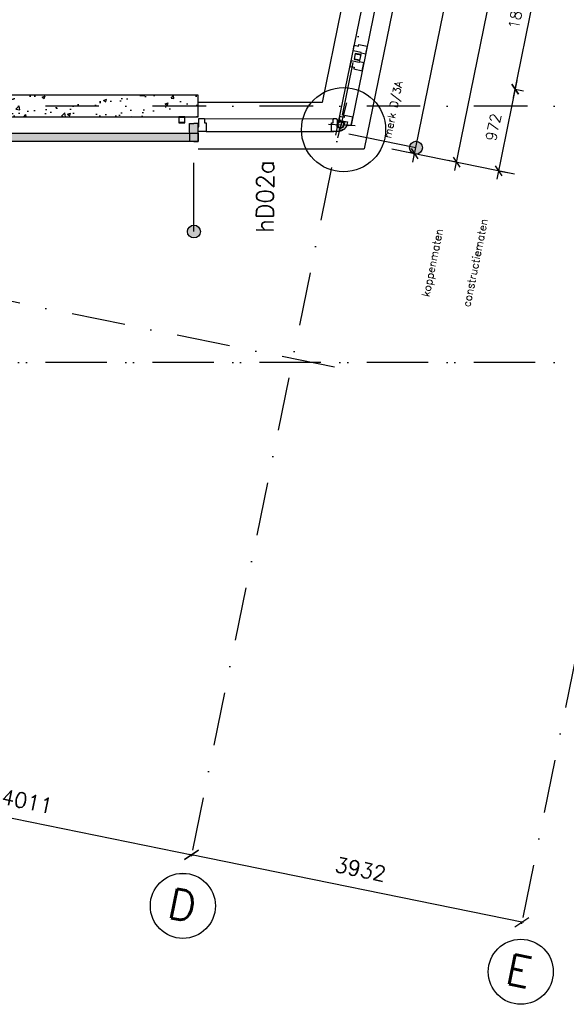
# Model space of a CAD drawing. Extents: x -171140 to 151546, y -8083 to 162438.
# Tile 8 of 96: x 21517 to 27896, y -8010 to 3474. Entities that reach past the tile are written whole.
import ezdxf
from ezdxf.enums import TextEntityAlignment as Align

# ---------------------------------------------------------------- set-up
doc = ezdxf.new("R2010")
doc.units = 0
doc.header["$LTSCALE"] = 50
doc.header["$MEASUREMENT"] = 0
doc.header["$PDMODE"] = 3
doc.header["$PDSIZE"] = 0.001
for name, pattern in [('DASHDOT', [25, 12.5, -6.25, 0, -6.25]), ('HIDDEN2', [0.1875, 0.125, -0.0625]), ('STRAM_0WT$0$DASHDOT', [25, 12.5, -6.25, 0, -6.25])]:
    doc.linetypes.add(name, pattern=pattern)
doc.layers.get('0').update_dxf_attribs({"linetype": 'CONTINUOUS'})
doc.layers.get('DEFPOINTS').update_dxf_attribs({"linetype": 'CONTINUOUS'})
for name, color, linetype in [('_DETAILNUMMERS', 4, 'CONTINUOUS'), ('_DETAILNUMMERSTEKST', 4, 'CONTINUOUS'), ('A--01A1_ACEER', 1, 'CONTINUOUS'), ('A--A21--_F123-', 9, 'CONTINUOUS'), ('A--A28--_F-2--', 7, 'CONTINUOUS'), ('A--L$7A-_STRAMIEN', 1, 'DASHDOT'), ('A--L$7A1-_STRAMIEN', 1, 'CONTINUOUS'), ('A--L$7A3-_STRAMIEN', 3, 'CONTINUOUS'), ('A--L21--', 3, 'CONTINUOUS'), ('A--L21--_F-2--', 7, 'CONTINUOUS'), ('A--L21A2_ISOLATIE', 1, 'CONTINUOUS'), ('A--L21A3_BUITENWAND', 3, 'CONTINUOUS'), ('A--L24AC1_TRAPPEN', 1, 'HIDDEN2'), ('A--L28--', 7, 'CONTINUOUS'), ('A--L28--_F-2--', 7, 'CONTINUOUS'), ('A--L31--', 2, 'CONTINUOUS'), ('A--L31--_F123-', 7, 'CONTINUOUS'), ('A--M$1A-_F123-', 1, 'CONTINUOUS'), ('A--T01A-18_TEKST', 1, 'CONTINUOUS'), ('STRAM_0WT$0$A--L$7A-_STRAM', 1, 'STRAM_0WT$0$DASHDOT'), ('STRAM_0WT$0$A--L$7A1-_STRA', 1, 'CONTINUOUS'), ('STRAM_0WT$0$A--L$7A3-_STRA', 3, 'CONTINUOUS'), ('STRAM_0WT$0$A--M$1A-_F123-', 1, 'CONTINUOUS'), ('STRAM_0WT$0$A--T$7A8-_STRA', 8, 'STRAM_0WT$0$DASHDOT'), ('TEKSTKOZIJNMERK', 2, 'CONTINUOUS'), ('X--LR---_CP', 7, 'CONTINUOUS')]:
    doc.layers.add(name, color=color, linetype=linetype)
doc.styles.add('ALFA-0_25', font='ROMANS')
doc.styles.add('B-01', font='SIMPLEX.SHX', dxfattribs={"width": 0.8, "height": 4.5})
doc.styles.add('HIEMSTRA', font='romans.shx')
doc.styles.add('STRAM_0WT$0$HIEMSTRA', font='romans.shx')
doc.dimstyles.new('STANDARD$0', dxfattribs={"dimscale": 50, "dimtxt": 2.5, "dimasz": 2, "dimexe": 2, "dimexo": 0, "dimgap": 2, "dimtad": 1, "dimdec": 0, "dimzin": 0, "dimtxsty": 'ALFA-0_25', "dimblk1": 'OBLIQUE', "dimblk2": 'OBLIQUE', "dimsah": 1, "dimcen": -3, "dimdle": 2, "dimclrd": 1, "dimclre": 1, "dimclrt": 2, "dimazin": 3, "dimtfac": 0.666667, "dimtofl": 0, "dimtmove": 0, "dimatfit": 3, "dimtvp": 0.833333, "dimtolj": 1, "dimtzin": 0})
doc.dimstyles.new('STRAM_0WT$0$STANDARD', dxfattribs={"dimscale": 70, "dimtxt": 2.5, "dimasz": 2, "dimexe": 0.3, "dimexo": 0.3, "dimgap": 2, "dimtad": 1, "dimdec": 0, "dimzin": 0, "dimtxsty": 'STRAM_0WT$0$HIEMSTRA', "dimblk1": 'STRAM_0WT$0$_OBLIQUE', "dimblk2": 'STRAM_0WT$0$_OBLIQUE', "dimsah": 1, "dimcen": -0.09, "dimdle": 0.3, "dimclrd": 1, "dimclre": 1, "dimclrt": 4, "dimazin": 3, "dimtfac": 1, "dimtdec": 4, "dimtix": 1, "dimtofl": 0, "dimtmove": 0, "dimatfit": 3, "dimtvp": 625, "dimtolj": 1, "dimtzin": 0})

# ---------------------------------------------------------------- blocks, each defined once
blk = doc.blocks.new('STRAM_0WT$0$_OBLIQUE')
at = {"color": 0, "linetype": 'BYBLOCK'}
blk.add_line((-0.5, -0.5), (0.5, 0.5), dxfattribs=at)
blk = doc.blocks.new('*D1393')
at = {"layer": 'DEFPOINTS', "color": 0, "linetype": 'CONTINUOUS'}
for p in [(-56022, -37703), (-52094, -38513), (-52092, -38503)]:
    blk.add_point(p, dxfattribs=at)
at = {"layer": 'STRAM_0WT$0$A--M$1A-_F123-', "color": 1, "linetype": 'CONTINUOUS'}
for p, q in [((-56044, -37708), (-52073, -38517)), ((-56026, -37723), (-56028, -37733)), ((-52096, -38524), (-52098, -38533))]:
    blk.add_line(p, q, dxfattribs=at)
at = {"layer": 'STRAM_0WT$0$A--M$1A-_F123-', "color": 1, "linetype": 'CONTINUOUS', "xscale": 140, "yscale": 140, "zscale": 140}
for p, rotation in [((-56024, -37712), 168.4862903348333), ((-52094, -38513), 348.4862903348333)]:
    blk.add_blockref('STRAM_0WT$0$_OBLIQUE', p, dxfattribs=dict(at, rotation=rotation))
at = {"layer": 'STRAM_0WT$0$A--M$1A-_F123-', "color": 4, "linetype": 'CONTINUOUS', "insert": (-54013, -37890), "char_height": 175, "attachment_point": 5, "rotation": 348.4863, "style": 'STRAM_0WT$0$HIEMSTRA'}
blk.add_mtext('\\A1;4011', dxfattribs=at)
blk = doc.blocks.new('*D1400')
at = {"layer": 'DEFPOINTS', "color": 0, "linetype": 'CONTINUOUS'}
for p in [(-52094, -38513), (-52092, -38503), (-48239, -39288)]:
    blk.add_point(p, dxfattribs=at)
at = {"layer": 'STRAM_0WT$0$A--M$1A-_F123-', "color": 1, "linetype": 'CONTINUOUS'}
for p, q in [((-48220, -39302), (-52114, -38509)), ((-52096, -38524), (-52098, -38533)), ((-48243, -39309), (-48245, -39318))]:
    blk.add_line(p, q, dxfattribs=at)
at = {"layer": 'STRAM_0WT$0$A--M$1A-_F123-', "color": 1, "linetype": 'CONTINUOUS', "xscale": 140, "yscale": 140, "zscale": 140}
for p, rotation in [((-52094, -38513), 168.4862903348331), ((-48241, -39298), 348.4862903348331)]:
    blk.add_blockref('STRAM_0WT$0$_OBLIQUE', p, dxfattribs=dict(at, rotation=rotation))
at = {"layer": 'STRAM_0WT$0$A--M$1A-_F123-', "color": 4, "linetype": 'CONTINUOUS', "insert": (-50122, -38682), "char_height": 175, "attachment_point": 5, "rotation": 348.4863, "style": 'STRAM_0WT$0$HIEMSTRA'}
blk.add_mtext('\\A1;3932', dxfattribs=at)
blk = doc.blocks.new('DETAILNR')
at = {"layer": '_DETAILNUMMERS'}
blk.add_circle((33, -23), 491, dxfattribs=at)
at = {"layer": 'X--LR---_CP'}
blk.add_point((0, 0), dxfattribs=at)
at = {"layer": '_DETAILNUMMERSTEKST', "style": 'ALFA-0_25'}
blk.add_attdef('DETAILNR', text='', height=200, rotation=90, dxfattribs=at).set_placement((-618, 224), align=Align.RIGHT)
blk = doc.blocks.new('*U891')
at = {"layer": 'A--A21--_F123-', "color": 2}
for points in [[(0, 0), (-50, 0), (-1, 210), (-51, 210)], [(-1, 210), (49, 210), (0, 0), (50, 0)]]:
    blk.add_solid(points, dxfattribs=at)
at = {"layer": 'A--L21--_F-2--', "color": 3, "linetype": 'CONTINUOUS'}
for points in [[(0, 0), (-50, 0), (-51, 210), (-1, 210)], [(0, 0), (50, 0), (49, 210), (-1, 210)]]:
    blk.add_lwpolyline(points, dxfattribs=at)
blk = doc.blocks.new('Q020607-')
at = {"layer": 'A--A28--_F-2--', "color": 3}
for points in [[(-31, 31), (-35, -35), (-35, 35)], [(-31, 31), (-35, 35), (35, 35)], [(-31, 31), (-31, -31), (-35, -35)], [(35, 35), (31, 31), (-31, 31)], [(35, 35), (35, -35), (31, 31)], [(35, -35), (31, -31), (31, 31)], [(35, -35), (-35, -35), (-31, -31)], [(35, -35), (-31, -31), (31, -31)]]:
    blk.add_solid(points, dxfattribs=at)
at = {"layer": 'A--L28--_F-2--', "color": 3, "linetype": 'CONTINUOUS'}
blk.add_lwpolyline([(-35, -35), (-31, -31), (-31, 31), (31, 31), (31, -31), (-31, -31), (-35, -35), (35, -35), (35, 35), (-35, 35)], close=True, dxfattribs=at)
at = {"layer": 'X--LR---_CP', "color": 4, "linetype": 'CONTINUOUS'}
for p in [(-35, 0), (0, 0), (35, 0)]:
    blk.add_point(p, dxfattribs=at)
blk = doc.blocks.new('_OBLIQUE')
at = {"color": 0, "linetype": 'BYBLOCK'}
blk.add_line((-0.5, -0.5), (0.5, 0.5), dxfattribs=at)
blk = doc.blocks.new('*D578')
at = {"layer": 'A--M$1A-_F123-', "color": 1, "linetype": 'CONTINUOUS'}
for p, q in [((27280, 2567), (27679, 4527)), ((27659, 4429), (27757, 4409)), ((27300, 2665), (27398, 2645))]:
    blk.add_line(p, q, dxfattribs=at)
at = {"layer": 'DEFPOINTS', "color": 0, "linetype": 'CONTINUOUS'}
for p in [(27659, 4429), (27659, 4429), (27300, 2665)]:
    blk.add_point(p, dxfattribs=at)
at = {"layer": 'A--M$1A-_F123-', "color": 1, "linetype": 'CONTINUOUS', "xscale": 100, "yscale": 100, "zscale": 100}
for p, rotation in [((27659, 4429), 78.486290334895), ((27300, 2665), 258.486290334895)]:
    blk.add_blockref('_OBLIQUE', p, dxfattribs=dict(at, rotation=rotation))
at = {"layer": 'A--M$1A-_F123-', "color": 2, "linetype": 'CONTINUOUS', "insert": (27320, 3579), "char_height": 125, "attachment_point": 5, "rotation": 78.4863, "style": 'ALFA-0_25'}
blk.add_mtext('\\A1;1800', dxfattribs=at)
blk = doc.blocks.new('*D585')
at = {"layer": 'A--M$1A-_F123-', "color": 1, "linetype": 'CONTINUOUS'}
for p, q in [((26596, 1714), (29696, 16930)), ((29676, 16832), (29578, 16852)), ((26616, 1812), (26518, 1832))]:
    blk.add_line(p, q, dxfattribs=at)
at = {"layer": 'DEFPOINTS', "color": 0, "linetype": 'CONTINUOUS'}
for p in [(29676, 16832), (29676, 16832), (26616, 1812)]:
    blk.add_point(p, dxfattribs=at)
at = {"layer": 'A--M$1A-_F123-', "color": 1, "linetype": 'CONTINUOUS', "xscale": 100, "yscale": 100, "zscale": 100}
for p, rotation in [((29676, 16832), 78.48629033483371), ((26616, 1812), 258.4862903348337)]:
    blk.add_blockref('_OBLIQUE', p, dxfattribs=dict(at, rotation=rotation))
at = {"layer": 'A--M$1A-_F123-', "color": 2, "linetype": 'CONTINUOUS', "insert": (27987, 9354), "char_height": 125, "attachment_point": 5, "rotation": 78.4863, "style": 'ALFA-0_25'}
blk.add_mtext('\\A1;15329', dxfattribs=at)
blk = doc.blocks.new('*D586')
at = {"layer": 'A--M$1A-_F123-', "color": 1, "linetype": 'CONTINUOUS'}
for p, q in [((27320, 2763), (27086, 1614)), ((27300, 2665), (27398, 2645)), ((27106, 1712), (27204, 1692))]:
    blk.add_line(p, q, dxfattribs=at)
at = {"layer": 'DEFPOINTS', "color": 0, "linetype": 'CONTINUOUS'}
for p in [(27300, 2665), (27106, 1712), (27106, 1712)]:
    blk.add_point(p, dxfattribs=at)
at = {"layer": 'A--M$1A-_F123-', "color": 1, "linetype": 'CONTINUOUS', "xscale": 100, "yscale": 100, "zscale": 100}
for p, rotation in [((27300, 2665), 78.48629033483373), ((27106, 1712), 258.4862903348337)]:
    blk.add_blockref('_OBLIQUE', p, dxfattribs=dict(at, rotation=rotation))
at = {"layer": 'A--M$1A-_F123-', "color": 2, "linetype": 'CONTINUOUS', "insert": (27044, 2221), "char_height": 125, "attachment_point": 5, "rotation": 78.4863, "style": 'ALFA-0_25'}
blk.add_mtext('\\A1;972', dxfattribs=at)
blk = doc.blocks.new('*D587')
at = {"layer": 'A--M$1A-_F123-', "color": 1, "linetype": 'CONTINUOUS'}
for p, q in [((26106, 1814), (29206, 17030)), ((29186, 16932), (29088, 16952)), ((26126, 1912), (26028, 1931))]:
    blk.add_line(p, q, dxfattribs=at)
at = {"layer": 'DEFPOINTS', "color": 0, "linetype": 'CONTINUOUS'}
for p in [(29186, 16932), (29186, 16932), (26126, 1912)]:
    blk.add_point(p, dxfattribs=at)
at = {"layer": 'A--M$1A-_F123-', "color": 1, "linetype": 'CONTINUOUS', "xscale": 100, "yscale": 100, "zscale": 100}
for p, rotation in [((29186, 16932), 78.48629033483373), ((26126, 1912), 258.4862903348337)]:
    blk.add_blockref('_OBLIQUE', p, dxfattribs=dict(at, rotation=rotation))
at = {"layer": 'A--M$1A-_F123-', "color": 2, "linetype": 'CONTINUOUS', "insert": (27497, 9454), "char_height": 125, "attachment_point": 5, "rotation": 78.4863, "style": 'ALFA-0_25'}
blk.add_mtext('\\A1;156k+v', dxfattribs=at)
blk = doc.blocks.new('STRAM_0WT')
at = {"layer": 'STRAM_0WT$0$A--L$7A-_STRAM'}
for p, q in [((-50424.986, -32826.613), (-70157.049, -28807.162)), ((-46924.986, -29779.618), (-61052.659, -29779.618)), ((-46924.986, -32769.618), (-70522.993, -32769.618))]:
    blk.add_line(p, q, dxfattribs=at)
at = {"layer": 'STRAM_0WT$0$A--L$7A1-_STRA'}
for centre in [(-52195.92, -39108.47), (-48252.16, -39877.033)]:
    blk.add_circle(centre, 379.497, dxfattribs=at)
at = {"layer": 'STRAM_0WT$0$A--T$7A8-_STRA', "color": 8}
for p, q in [((-43474.365, 3799.966), (-52138.464, -38733.347)), ((-39621.489, 3015.129), (-48281.544, -39498.332))]:
    blk.add_line(p, q, dxfattribs=at)
at = {"layer": 'STRAM_0WT$0$A--L$7A3-_STRA', "style": 'STRAM_0WT$0$HIEMSTRA'}
for s, p in [('D', (-52390.313, -39239.879)), ('E', (-48446.554, -40008.442))]:
    blk.add_text(s, height=350, rotation=348.5, dxfattribs=at).set_placement(p)
at = {"layer": 'STRAM_0WT$0$A--M$1A-_F123-', "linetype": 'CONTINUOUS'}
for p1, distance, picture, middle in [((-56021.921, -37702.847), -9.616, '*D1393', (-54013.288, -37889.65)), ((-48238.758, -39288.289), 9.616, '*D1400', (-50121.706, -38682.371))]:
    dim = blk.add_aligned_dim(p1=p1, p2=(-52091.635, -38503.452), distance=distance, dimstyle='STRAM_0WT$0$STANDARD', dxfattribs=at)
    dim.commit()
    dim.dimension.update_dxf_attribs({"geometry": picture, "text_midpoint": middle})

msp = doc.modelspace()

# ---------------------------------------------------------------- hatches: boundary and pattern name
at = {"layer": 'A--L21A2_ISOLATIE', "linetype": 'CONTINUOUS', "ltscale": 10}
h = msp.add_hatch(dxfattribs=at)
h.set_pattern_fill('AR-CONC', color=256, scale=50, style=0)
h.set_pattern_definition([(50, (-1344.1, 273.75), (358.63, -31.376), [37.5, -412.5]), (355, (-1344.1, 273.75), (-69.3757, 376.096), [30, -330]), (100.4514, (-1314.22, 271.13), (289.2547, 344.72), [31.87, -350.571]), (46.1842, (-1344.1, 373.75), (533.6205, -82.7595), [56.25, -618.75]), (96.6356, (-1299.64, 366.85), (467.331, 487.059), [47.805, -525.856]), (351.1842, (-1344.1, 373.75), (467.331, 487.059), [45, -495]), (21, (-1294.1, 348.75), (298.4535, -201.3094), [37.5, -412.5]), (326, (-1294.1, 348.75), (121.6577, 362.575), [30, -330]), (71.4514, (-1269.24, 331.97), (420.1113, 161.2652), [31.87, -350.571]), (37.5, (-1344.11, 273.75), (6.0799, 166.4469), [0, -326, 0, -335, 0, -331.25]), (7.5, (-1344.1, 273.75), (131.5348, 197.2059), [0, -191, 0, -318.5, 0, -126.25]), (327.5, (-1455.61, 273.75), (266.9112, -11.27744), [0, -125, 0, -390, 0, -517.5]), (317.5, (-1505.6, 273.75), (291.593, 50.0525), [0, -162.5, 0, -259, 0, -367.5])])
h.paths.add_polyline_path([(16633.7, 2592.2), (16582.8, 2342.2), (23600.1, 2342.2), (23600.1, 2592.2)])
at = {"layer": 'A--L21A3_BUITENWAND', "linetype": 'CONTINUOUS'}
h = msp.add_hatch(color=256, dxfattribs=at)
edge = h.paths.add_edge_path()
edge.add_arc((26141.6, 1980.6), 75, 0, 360)
h = msp.add_hatch(color=256, dxfattribs=at)
edge = h.paths.add_edge_path()
edge.add_arc((23550.1, 1003.2), 75, 0, 360)
at = {"layer": 'A--L31--', "linetype": 'CONTINUOUS', "ltscale": 10}
msp.add_hatch(color=256, dxfattribs=at).paths.add_polyline_path([(23600.7, 2051.9), (16654.5, 2051.9), (16654.5, 2152.2), (23600.7, 2152.2)])

# ---------------------------------------------------------------- linework, layer by layer
at = {"layer": 'A--01A1_ACEER', "linetype": 'CONTINUOUS'}
msp.add_line((28608.5, 17043.9), (25537.6, 1968.6), dxfattribs=at)
at = {"layer": 'A--01A1_ACEER', "linetype": 'CONTINUOUS', "extrusion": (2.00201e-05, 3.55176e-05, 1)}
for p, q in [((25331, 2503.7, 0), (25225.6, 2096, 0)), ((25122.6, 2256.4, 0), (25430.6, 2240.3, -20))]:
    msp.add_line(p, q, dxfattribs=at)
at = {"layer": 'A--01A1_ACEER', "extrusion": (2.00201e-05, 3.55176e-05, 1), "elevation": 0.6}
msp.add_lwpolyline([(25220.6, 2216.2), (25225, 2303.6), (25309.7, 2281.6), (25302.2, 2252.5), (25337.6, 2243.8), (25303, 2197.3), (25248.7, 2178.2), (25250.6, 2214.7), (25220.6, 2216.2)], close=True, dxfattribs=at)
at = {"layer": 'A--A28--_F-2--', "color": 3}
for points in [[(25418.6, 3012.3), (25432.6, 3080.9), (25435.4, 3076.7)], [(25418.6, 3012.3), (25435.4, 3076.7), (25422.8, 3015.1)], [(25418.6, 3012.3), (25422.8, 3015.1), (25484.4, 3002.6)], [(25487.2, 2998.3), (25418.6, 3012.3), (25484.4, 3002.6)], [(25496.9, 3064.1), (25432.6, 3080.9), (25501.2, 3066.9)], [(25496.9, 3064.1), (25435.4, 3076.7), (25432.6, 3080.9)], [(25487.2, 2998.3), (25484.4, 3002.6), (25496.9, 3064.1)], [(25496.9, 3064.1), (25501.2, 3066.9), (25487.2, 2998.3)]]:
    msp.add_solid(points, dxfattribs=at)
at = {"layer": 'A--A28--_F-2--', "color": 3, "linetype": 'CONTINUOUS', "extrusion": (2.00201e-05, 3.55176e-05, 1)}
for points in [[(25231.2, 2250.7, 0.6), (25227.2, 2250.9, 0.6), (25234.4, 2263.6, 0.6), (25230.8, 2265.3, 0.6)], [(25233.1, 2237.6, 0.6), (25229.3, 2236.2, 0.6), (25231.2, 2250.7, 0.6), (25227.2, 2250.9, 0.6)], [(25239.9, 2226.2, 0.6), (25236.9, 2223.5, 0.6), (25233.1, 2237.6, 0.6), (25229.3, 2236.2, 0.6)], [(25234.4, 2263.6, 0.6), (25230.8, 2265.3, 0.6), (25242.4, 2274.2, 0.6), (25239.7, 2277.2, 0.6)], [(25250.5, 2218.2, 0.6), (25248.8, 2214.6, 0.6), (25239.9, 2226.2, 0.6), (25236.9, 2223.5, 0.6)], [(25242.4, 2274.2, 0.6), (25239.7, 2277.2, 0.6), (25253.8, 2281, 0.6), (25252.5, 2284.8, 0.6)], [(25263.4, 2214.9, 0.6), (25263.2, 2210.9, 0.6), (25250.5, 2218.2, 0.6), (25248.8, 2214.6, 0.6)], [(25253.8, 2281, 0.6), (25252.5, 2284.8, 0.6), (25266.9, 2283, 0.6), (25267.1, 2286.9, 0.6)], [(25276.5, 2216.9, 0.6), (25277.9, 2213.1, 0.6), (25263.4, 2214.9, 0.6), (25263.2, 2210.9, 0.6)], [(25266.9, 2283, 0.6), (25267.1, 2286.9, 0.6), (25279.8, 2279.7, 0.6), (25281.5, 2283.3, 0.6)], [(25288, 2223.7, 0.6), (25290.6, 2220.7, 0.6), (25276.5, 2216.9, 0.6), (25277.9, 2213.1, 0.6)], [(25279.8, 2279.7, 0.6), (25281.5, 2283.3, 0.6), (25290.5, 2271.7, 0.6), (25293.4, 2274.4, 0.6)], [(25295.9, 2234.3, 0.6), (25299.5, 2232.6, 0.6), (25288, 2223.7, 0.6), (25290.6, 2220.7, 0.6)], [(25290.5, 2271.7, 0.6), (25293.4, 2274.4, 0.6), (25297.3, 2260.3, 0.6), (25301, 2261.7, 0.6)], [(25299.2, 2247.2, 0.6), (25303.2, 2247, 0.6), (25295.9, 2234.3, 0.6), (25299.5, 2232.6, 0.6)], [(25297.3, 2260.3, 0.6), (25301, 2261.7, 0.6), (25299.2, 2247.2, 0.6), (25303.2, 2247, 0.6)]]:
    msp.add_solid(points, dxfattribs=at)
at = {"layer": 'A--L$7A-_STRAMIEN'}
for p, q in [((25192, -579.8), (5459.9, 3439.7)), ((27532.8, -522.8), (5094, -522.8))]:
    msp.add_line(p, q, dxfattribs=at)
at = {"layer": 'A--L$7A1-_STRAMIEN'}
for centre in [(23421.1, -6861.6), (27364.8, -7630.2)]:
    msp.add_circle(centre, 379.5, dxfattribs=at)
at = {"layer": 'A--L21--'}
msp.add_lwpolyline([(25490.1, 4691.1), (25045.8, 2509.9), (23600.1, 2509.9)], dxfattribs=at)
at = {"layer": 'A--L21A2_ISOLATIE', "color": 2, "linetype": 'CONTINUOUS', "ltscale": 10}
msp.add_lwpolyline([(16633.7, 2592.2), (16582.8, 2342.2), (23600.1, 2342.2), (23600.1, 2592.2)], close=True, dxfattribs=at)
at = {"layer": 'A--L21A3_BUITENWAND', "linetype": 'CONTINUOUS'}
for p, q in [((26141.6, 1980.6), (25357.7, 2140.2)), ((23550.1, 1003.2, 0), (23550.2, 1803.2, 0))]:
    msp.add_line(p, q, dxfattribs=at)
for centre in [(26141.6, 1980.6), (23550.1, 1003.2, 0)]:
    msp.add_circle(centre, 75, dxfattribs=at)
at = {"layer": 'A--L28--_F-2--', "color": 3, "linetype": 'CONTINUOUS'}
msp.add_lwpolyline([(25432.6, 3080.9), (25435.4, 3076.7), (25496.9, 3064.1), (25484.4, 3002.6), (25422.8, 3015.1), (25435.4, 3076.7), (25432.6, 3080.9), (25418.6, 3012.3), (25487.2, 2998.3), (25501.2, 3066.9)], close=True, dxfattribs=at)
at = {"layer": 'A--L28--_F-2--', "color": 3, "linetype": 'CONTINUOUS', "extrusion": (2.00201e-05, 3.55176e-05, 1), "elevation": 0.6}
msp.add_lwpolyline([(25267.1, 2286.9, 1), (25263.2, 2210.9, 1), (25267.1, 2286.9), (25266.9, 2283, -1), (25263.4, 2214.9, -1), (25266.9, 2283)], format="xyb", close=True, dxfattribs=at)
at = {"layer": 'A--L31--', "color": 3, "extrusion": (2.00201e-05, 3.55176e-05, 1)}
for p, q in [((25337.6, 2243.8, 0), (25348.4, 2241, 0)), ((25348.2, 2240, 0), (25338.4, 2242.6, 0)), ((25348.4, 2241, 0), (25348.2, 2240, 0)), ((25248.3, 2178.2, 0), (25247.7, 2167.1, 0)), ((25247.7, 2167.1, 0), (25248.7, 2167.1, 0)), ((25248.7, 2167.1, 0), (25249.2, 2177.1, 0))]:
    msp.add_line(p, q, dxfattribs=at)
at = {"layer": 'A--L31--', "color": 2, "linetype": 'CONTINUOUS'}
for points in [[(25408.1, 3111.4), (25421.1, 3175.1), (25471.1, 3164.9), (25475.3, 3185.5), (25572.3, 3165.7), (25557.7, 3094.2), (25553.3, 3072.6), (25538.6, 3075.6), (25500.4, 3083.4), (25502.2, 3092.2)], [(25384.2, 2993.8), (25371.2, 2930.1), (25421.2, 2919.9), (25417, 2899.3), (25514, 2879.6), (25528.5, 2951.1), (25532.9, 2972.7), (25518.2, 2975.7), (25480, 2983.4), (25478.2, 2974.6)]]:
    msp.add_lwpolyline(points, close=True, dxfattribs=at)
at = {"layer": 'A--L31--', "color": 2, "linetype": 'CONTINUOUS', "extrusion": (0.00024806, -0.000302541, 1), "elevation": 5.2}
msp.add_lwpolyline([(23608, 2320.6), (23673, 2320.8), (23673.2, 2269.8), (23694.2, 2269.9), (23694.5, 2170.9), (23621.5, 2170.6), (23599.5, 2170.5), (23599.5, 2185.5), (23599.4, 2224.5), (23608.4, 2224.6)], close=True, dxfattribs=at)
at = {"layer": 'A--L31--', "color": 2, "linetype": 'CONTINUOUS', "extrusion": (1.0571e-18, 3.60291e-05, 1), "elevation": 0.1}
msp.add_lwpolyline([(25210.6, 2320.4), (25220.7, 2307.9), (25220.8, 2220.4), (25250.8, 2220.3), (25250.8, 2185.4), (25250.8, 2170.4), (25155.8, 2170.4), (25155.8, 2269.4), (25176.6, 2269.4), (25176.6, 2320.4)], close=True, dxfattribs=at)
at = {"layer": 'A--L31--', "color": 2, "linetype": 'CONTINUOUS', "extrusion": (1.08161e-05, -2.20326e-06, 1), "elevation": 0.3}
msp.add_lwpolyline([(25245.3, 2312.1), (25255.5, 2299.7), (25341.3, 2282.1), (25335.3, 2252.7), (25369.6, 2245.8), (25384.3, 2242.8), (25403.2, 2335.8), (25306.2, 2355.6), (25302.1, 2335.3), (25252.1, 2345.4)], close=True, dxfattribs=at)
at = {"layer": 'A--L31--', "linetype": 'CONTINUOUS', "ltscale": 10}
msp.add_lwpolyline([(23600.7, 2051.9), (16654.5, 2051.9), (16654.5, 2152.2), (23600.7, 2152.2)], close=True, dxfattribs=at)
at = {"layer": 'A--L31--', "color": 3, "extrusion": (2.00201e-05, 3.55176e-05, 1)}
for radius, start, end in [(98.6, 272.31065, 340.4771), (99.6, 272.25857, 340.52761)]:
    msp.add_arc((25244.7, 2276.7, 0.6), radius, start, end, dxfattribs=at)
at = {"layer": 'A--L31--_F123-', "color": 1, "linetype": 'CONTINUOUS'}
for p, q in [((25207.6, 2127.2), (27871.2, 15203.5)), ((28000.8, 15089.4), (25384.3, 2242.8)), ((23673, 2320.8, 0.1), (25182.6, 2319.6, 0.1)), ((23694.5, 2170.9, 0), (25183.2, 2169.6, 0)), ((23600.7, 1969.5, -10.6), (25537.6, 1968.6, 9.1))]:
    msp.add_line(p, q, dxfattribs=at)
at = {"layer": 'A--M$1A-_F123-', "linetype": 'CONTINUOUS'}
msp.add_line((27290.7, 1674.3), (25859.6, 1965.8), dxfattribs=at)
at = {"layer": 'X--LR---_CP', "color": 4, "linetype": 'CONTINUOUS'}
for p in [(25452.9, 3005.3), (25459.8, 3039.6), (25466.9, 3073.9)]:
    msp.add_point(p, dxfattribs=at)
at = {"layer": 'X--LR---_CP', "color": 4, "linetype": 'CONTINUOUS', "extrusion": (2.00201e-05, 3.55176e-05, 1)}
msp.add_point((25265.2, 2248.9, 0), dxfattribs=at)
at = {"layer": 'X--LR---_CP', "linetype": 'CONTINUOUS'}
for p in [(25357.7, 2140.2), (23550.2, 1803.2, 0)]:
    msp.add_point(p, dxfattribs=at)

# ---------------------------------------------------------------- block references
at = {"layer": 'A--L21--', "linetype": 'CONTINUOUS'}
msp.add_blockref('*U891', (23550.7, 2052.1, 0), dxfattribs=at)
at = {"layer": 'A--L21A2_ISOLATIE', "linetype": 'CONTINUOUS', "ltscale": 10}
ref = msp.add_blockref('DETAILNR', (25263.4, 2214.9, 0), dxfattribs=dict(at, rotation=359.4938626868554))
ref.add_attrib('DETAILNR', 'hD02a', dxfattribs={"layer": '_DETAILNUMMERSTEKST', "height": 200, "rotation": 89.49386, "style": 'ALFA-0_25'}).set_placement((24484.2, 1833.8), align=Align.RIGHT)
at = {"layer": 'A--L24AC1_TRAPPEN'}
msp.add_blockref('STRAM_0WT', (75617, 32246.9), dxfattribs=at)
at = {"layer": 'A--L28--'}
msp.add_blockref('Q020607-', (23410.7, 2307.2), dxfattribs=at)

# ---------------------------------------------------------------- texts
at = {"layer": 'A--L$7A3-_STRAMIEN', "style": 'HIEMSTRA'}
for s, p in [('D', (23226.7, -6993)), ('E', (27170.4, -7761.6))]:
    msp.add_text(s, height=350, rotation=348.5, dxfattribs=at).set_placement(p)
at = {"layer": 'A--T01A-18_TEKST', "style": 'HIEMSTRA'}
for s, p in [('constructiematen', (26772, 117.2)), ('koppenmaten', (26296.3, 235.1))]:
    msp.add_text(s, height=90, rotation=78.48629, dxfattribs=at).set_placement(p)
at = {"layer": 'TEKSTKOZIJNMERK', "style": 'B-01'}
msp.add_text('merk D/3A', height=90, rotation=78.48629, dxfattribs=at).set_placement((25849.5, 2083.5, -1))

# ---------------------------------------------------------------- dimensions: what is measured, and where the dimension line sits
at = {"layer": 'A--M$1A-_F123-', "linetype": 'CONTINUOUS'}
dim = msp.add_aligned_dim(p1=(26126.1, 1911.5), p2=(29185.8, 16932), distance=0, text='156k+v', dimstyle='STANDARD$0', dxfattribs=at)
dim.commit()
dim.dimension.update_dxf_attribs({"geometry": '*D587', "text_midpoint": (27496.7, 9454.2)})
for p1, p2, picture, middle in [((26616, 1811.7), (29675.7, 16832.2), '*D585', (27986.7, 9354.4)), ((27300.1, 2664.8), (27106, 1711.9), '*D586', (27043.8, 2220.8))]:
    dim = msp.add_aligned_dim(p1=p1, p2=p2, distance=0, dimstyle='STANDARD$0', dxfattribs=at)
    dim.commit()
    dim.dimension.update_dxf_attribs({"geometry": picture, "text_midpoint": middle})
dim = msp.add_linear_dim(base=(27659.4, 4428.5), p1=(27300.1, 2664.8), p2=(27659.4, 4428.5), angle=78.48629, dimstyle='STANDARD$0', dxfattribs=at)
dim.commit()
dim.dimension.update_dxf_attribs({"geometry": '*D578', "text_midpoint": (27320.5, 3579.1)})

doc.saveas('drawing.dxf')
